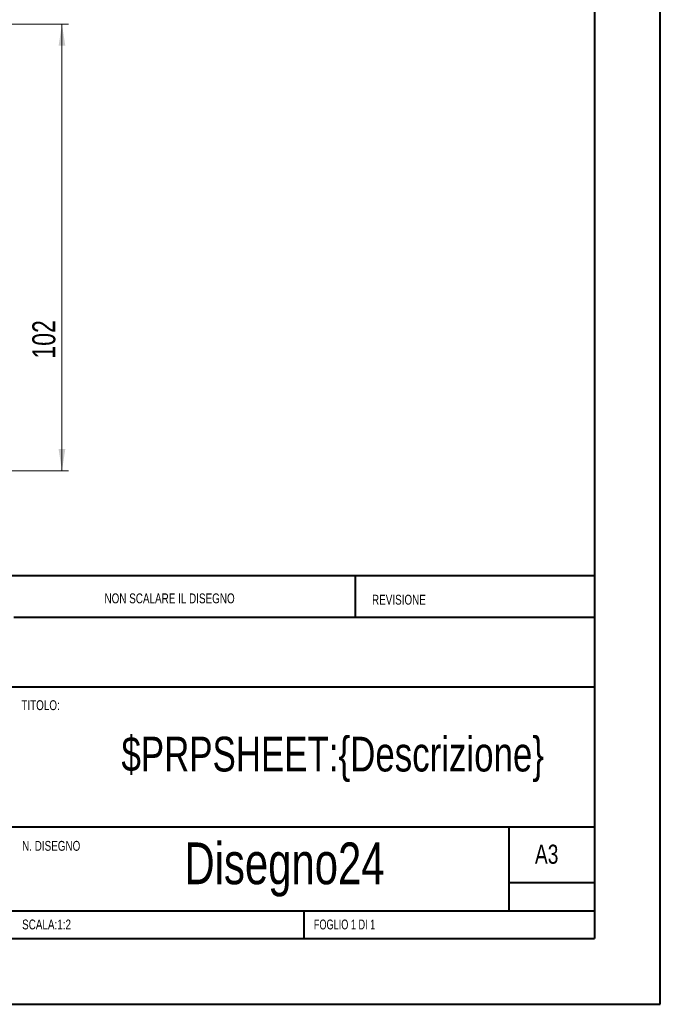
# Model space of a CAD drawing. Header units: millimetres. Extents: x 0 to 420, y 0 to 297.
# Tile 14 of 15: x 323 to 420, y 0 to 150. Entities that reach past the tile are written whole.
import ezdxf

# ---------------------------------------------------------------- set-up
doc = ezdxf.new("R2010")
doc.units = ezdxf.units.MM
doc.styles.add('SLDTEXTSTYLE0', font='TXT', dxfattribs={"width": 0.75})
doc.styles.add('SLDTEXTSTYLE1', font='TXT', dxfattribs={"width": 0.692308})
doc.dimstyles.new('SLDDIMSTYLE1', dxfattribs={"dimtxt": 3.5, "dimasz": 3.302, "dimexe": 0, "dimexo": 0.0625, "dimgap": 0.875, "dimtad": 1, "dimdec": 6, "dimlfac": 1.5, "dimrnd": 1e-09, "dimzin": 12, "dimdsep": 46, "dimtxsty": 'SLDTEXTSTYLE0', "dimsah": 1, "dimcen": 0.09, "dimadec": 0, "dimazin": 3, "dimtfac": 1, "dimtofl": 0, "dimtmove": 0, "dimatfit": 3, "dimfxl": 0, "dimfrac": 2, "dimtolj": 1, "dimtzin": 12, "dimarcsym": 0})

# ---------------------------------------------------------------- blocks, each defined once
blk = doc.blocks.new('_D_10')
at = {"color": 7, "linetype": 'Continuous', "lineweight": 0}
for p, q in [((291.6, 149.41), (330.02, 149.41)), ((329.02, 149.41), (329.02, 81.41)), ((306.93, 81.41), (330.02, 81.41))]:
    blk.add_line(p, q, dxfattribs=at)
for points in [[(329.02, 149.41), (328.51, 146.11), (329.53, 146.11)], [(329.02, 81.41), (329.53, 84.71), (328.51, 84.71)]]:
    blk.add_solid(points, dxfattribs=at)
at = {"color": 7, "linetype": 'Continuous', "lineweight": 0, "insert": (324.51, 98.49), "char_height": 3.5, "attachment_point": 1, "rotation": 90, "style": 'SLDTEXTSTYLE0'}
blk.add_mtext('102', dxfattribs=at)

msp = doc.modelspace()

# ---------------------------------------------------------------- linework, layer by layer
at = {"color": 7, "linetype": 'Continuous', "lineweight": 40}
for p, q in [((420.07884357, 0.21478016), (420.07884357, 297.21478016)), ((410.07884357, 287.21478016), (410.07884357, 10.21478016)), ((222.87884357, 65.46478016), (410.07884357, 65.46478016)), ((373.67884357, 59.08978016), (373.67884357, 65.46478016)), ((410.07884357, 59.08978016), (321.67884357, 59.08978016)), ((410.07884357, 48.46478016), (222.87884357, 48.46478016)), ((277.47884357, 27.21478016), (410.07884357, 27.21478016)), ((397.07884357, 14.46478016), (397.07884357, 27.21478016)), ((410.07884357, 18.71478016), (397.07884357, 18.71478016)), ((222.87884357, 14.46478016), (410.07884357, 14.46478016)), ((365.87884357, 10.21478016), (365.87884357, 14.46478016)), ((25.07884357, 10.21478016), (410.07884357, 10.21478016)), ((0.07884357, 0.21478016), (420.07884357, 0.21478016))]:
    msp.add_line(p, q, dxfattribs=at)

# ---------------------------------------------------------------- texts
at = {"color": 7, "linetype": 'Continuous', "lineweight": 0}
for s, insert, char_height, attachment_point, style in [('NON SCALARE IL DISEGNO', (335.49348409, 62.74777373), 1.5, 1, 'SLDTEXTSTYLE0'), ('REVISIONE', (376.20642526, 62.54968884), 1.5, 1, 'SLDTEXTSTYLE0'), ('TITOLO:', (322.8350305, 46.49311444), 1.5, 1, 'SLDTEXTSTYLE0'), ('$PRPSHEET:\\{Descrizione\\}', (370.2267594, 40.94374968), 5.2916666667, 2, 'SLDTEXTSTYLE0'), ('N. DISEGNO', (322.95280968, 25.08341798), 1.5, 1, 'SLDTEXTSTYLE0'), ('Disegno24', (362.88894138, 24.8465188), 6.35, 2, 'SLDTEXTSTYLE0'), ('A3', (400.99982841, 24.51522467), 2.910416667, 1, 'SLDTEXTSTYLE0'), ('SCALA:1:2', (322.95280968, 13.11486743), 1.5, 1, 'SLDTEXTSTYLE0'), ('FOGLIO 1 DI 1', (367.35713799, 13.11486743), 1.5, 1, 'SLDTEXTSTYLE1')]:
    msp.add_mtext(s, dxfattribs=dict(at, insert=insert, char_height=char_height, attachment_point=attachment_point, style=style))

# ---------------------------------------------------------------- dimensions: what is measured, and where the dimension line sits
dim = msp.add_linear_dim(base=(329.01886864, 81.4107283), p1=(290.59611205, 149.4107283), p2=(305.93140117, 81.4107283), angle=90, dimstyle='SLDDIMSTYLE1', dxfattribs=at)
dim.commit()
dim.dimension.update_dxf_attribs({"geometry": '_D_10', "text_midpoint": (329.01886864, 102.37359686), "dimtype": 160})

doc.saveas('drawing.dxf')
